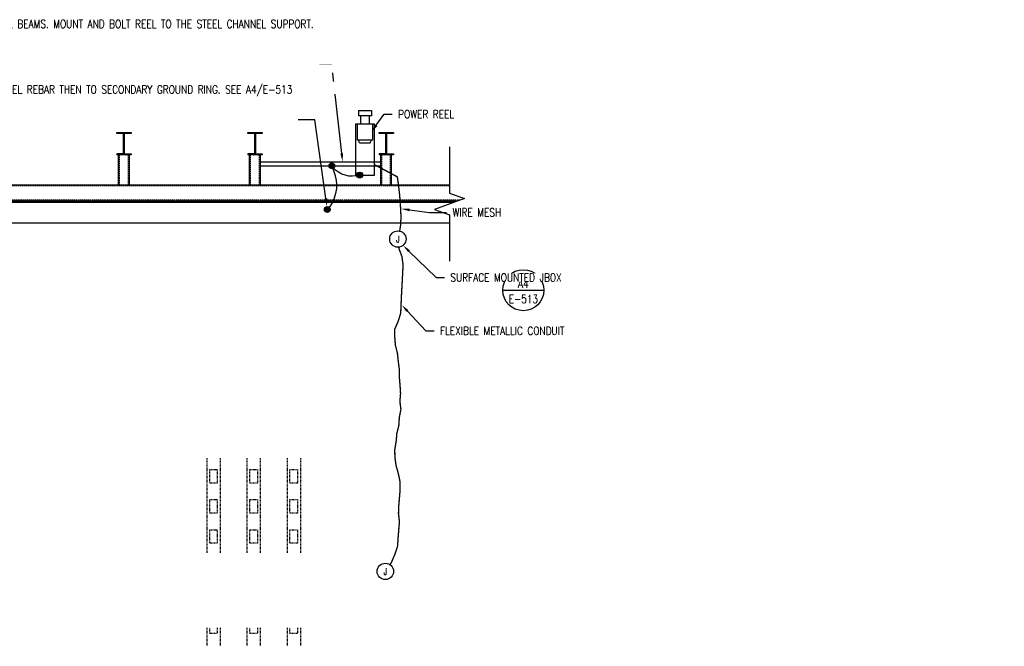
# Model space of a CAD drawing. Header units: inches. Extents: x 137 to 992, y -52 to 63.
# Tile 3 of 3: x 626 to 807, y -52 to 63. Entities that reach past the tile are written whole.
import ezdxf
from ezdxf import colors
from ezdxf.entities.mleader import LeaderData, LeaderLine
from ezdxf.enums import TextEntityAlignment as Align
from ezdxf.math import Vec2, Vec3

# ---------------------------------------------------------------- set-up
doc = ezdxf.new("R2010")
doc.units = ezdxf.units.IN
doc.header["$MEASUREMENT"] = 0
doc.linetypes.add('HIDDEN', pattern=[0.375, 0.25, -0.125])
doc.linetypes.add('Hidden 3_32_', pattern=[0.140625, 0.09375, -0.046875])
for name, color, linetype in [('A-DETL-HDLN', 250, 'Hidden 3_32_'), ('E-ANNO-TEXT', 2, 'Continuous'), ('E-DETL-GRPH', 3, 'Continuous'), ('E-POWR-DEVC', 4, 'Continuous'), ('G-ANNO-PATT', 251, 'Continuous'), ('G-Anno-Std-Scrn', 250, 'Continuous'), ('G-ANNO-STD-SCRN-HIDD', 250, 'HIDDEN'), ('G-ANNO-SYMB-ATTB', 2, 'Continuous')]:
    doc.layers.add(name, color=color, linetype=linetype)
doc.styles.add('Annotative', font='romans.shx', dxfattribs={"width": 0.8, "height": 0.125})
doc.styles.add('E-DT01$0$HDRSTD', font='arial.ttf')
doc.styles.add('ROMANS', font='romans.shx', dxfattribs={"width": 0.8})

# ---------------------------------------------------------------- blocks, each defined once
blk = doc.blocks.new('E-DT01$0$JBOX')
blk.add_circle((0, 0), 0.125)
at = {"style": 'E-DT01$0$HDRSTD'}
blk.add_attdef('J', text='', height=0.1, dxfattribs=at).set_placement((0, 0), align=Align.MIDDLE)
blk = doc.blocks.new('E-DT01$0$ELEVID')
blk.add_line((-0.312, 0), (0.312, 0))
blk.add_circle((0, 0), 0.313)
at = {"layer": 'G-ANNO-SYMB-ATTB', "style": 'Annotative', "width": 0.8}
for tag, p in [('DET_NO', (0, 0.091)), ('REFSHT', (0, -0.096))]:
    blk.add_attdef(tag, text='', height=0.125, dxfattribs=at).set_placement(p, align=Align.MIDDLE_CENTER)

msp = doc.modelspace()

# ---------------------------------------------------------------- hatches: boundary and pattern name
at = {"layer": 'E-DETL-GRPH', "lineweight": -3}
h = msp.add_hatch(color=8, dxfattribs=at)
h.dxf.hatch_style = 1
h.paths.add_polyline_path([(688.74, 33.81, -1), (688.72, 34.89, -1)])

# ---------------------------------------------------------------- linework, layer by layer
at = {"layer": 'A-DETL-HDLN', "lineweight": -3}
for p, q in [((660.76, -17.5), (660.76, -34.83)), ((663.2, -17.5), (663.2, -34.83)), ((668.1, -17.5), (668.1, -34.83)), ((670.54, -17.5), (670.54, -34.83)), ((675.44, -17.5), (675.44, -34.83)), ((677.88, -17.5), (677.88, -34.83)), ((661.29, -19.57), (662.67, -19.57)), ((661.29, -22.02), (661.29, -19.57)), ((662.67, -19.57), (662.67, -22.02)), ((668.63, -19.57), (670.01, -19.57)), ((668.63, -22.02), (668.63, -19.57)), ((670.01, -19.57), (670.01, -22.02)), ((675.97, -19.57), (677.35, -19.57)), ((675.97, -22.02), (675.97, -19.57)), ((677.35, -19.57), (677.35, -22.02)), ((662.67, -22.02), (661.29, -22.02)), ((670.01, -22.02), (668.63, -22.02)), ((677.35, -22.02), (675.97, -22.02)), ((661.29, -25.07), (662.67, -25.07)), ((661.29, -27.52), (661.29, -25.07)), ((662.67, -25.07), (662.67, -27.52)), ((668.63, -25.07), (670.01, -25.07)), ((668.63, -27.52), (668.63, -25.07)), ((670.01, -25.07), (670.01, -27.52)), ((675.97, -25.07), (677.35, -25.07)), ((675.97, -27.52), (675.97, -25.07)), ((677.35, -25.07), (677.35, -27.52)), ((662.67, -27.52), (661.29, -27.52)), ((670.01, -27.52), (668.63, -27.52)), ((677.35, -27.52), (675.97, -27.52)), ((661.29, -30.58), (662.67, -30.58)), ((661.29, -33.03), (661.29, -30.58)), ((662.67, -30.58), (662.67, -33.03)), ((668.63, -30.58), (670.01, -30.58)), ((668.63, -33.03), (668.63, -30.58)), ((670.01, -30.58), (670.01, -33.03)), ((675.97, -30.58), (677.35, -30.58)), ((675.97, -33.03), (675.97, -30.58)), ((677.35, -30.58), (677.35, -33.03)), ((662.67, -33.03), (661.29, -33.03)), ((670.01, -33.03), (668.63, -33.03)), ((677.35, -33.03), (675.97, -33.03)), ((660.76, -48.54), (660.76, -51.91)), ((661.29, -49.54), (661.29, -48.54)), ((662.67, -48.54), (662.67, -49.54)), ((663.2, -48.54), (663.2, -51.91)), ((668.1, -48.54), (668.1, -51.91)), ((668.63, -49.54), (668.63, -48.54)), ((670.01, -48.54), (670.01, -49.54)), ((670.54, -48.54), (670.54, -51.91)), ((675.44, -48.54), (675.44, -51.91)), ((675.97, -49.54), (675.97, -48.54)), ((677.35, -48.54), (677.35, -49.54)), ((677.88, -48.54), (677.88, -51.91)), ((662.67, -49.54), (661.29, -49.54)), ((670.01, -49.54), (668.63, -49.54)), ((677.35, -49.54), (675.97, -49.54))]:
    msp.add_line(p, q, dxfattribs=at)
at = {"layer": 'E-DETL-GRPH', "lineweight": -3}
msp.add_lwpolyline([(688.73, 34.35, -0.304793), (683.82, 35.75, -0.304793)], format="xyb", dxfattribs=at)
msp.add_circle((688.73, 34.35), 0.539, dxfattribs=at)
at = {"layer": 'E-POWR-DEVC', "lineweight": -3, "const_width": 0.25}
for points in [[(696.05, 24.09), (696.23, 25.26), (696.29, 26.72), (696.22, 28.19), (696.13, 29.65), (696, 31.11), (695.82, 32.57), (695.62, 34.02), (691.34, 36.31)], [(694.27, -36.96), (694.54, -36.56), (695.17, -35.07), (695.67, -33.56), (695.76, -32.06), (695.88, -30.57), (696.01, -29.1), (695.83, -27.64), (695.88, -26.18), (696.01, -24.73), (696.13, -23.26), (696.12, -21.79), (695.81, -20.32), (695.4, -18.85), (695.18, -17.38), (695.15, -15.91), (695.4, -14.44), (695.53, -12.98), (695.89, -11.51), (695.98, -10.04), (696.28, -8.57), (696.09, -7.11), (696.21, -5.64), (696.12, -4.17), (695.99, -2.7), (695.99, -1.23), (695.79, 0.24), (695.64, 1.71), (695.27, 3.18), (695.15, 4.65), (695.14, 6.12), (695.78, 7.6), (696.24, 9.07), (696.3, 10.54), (696.36, 12.02), (696.44, 13.49), (696.52, 14.96), (696.6, 16.44), (696.67, 17.91), (696.46, 19.45), (695.93, 20.85), (695.88, 21.13)]]:
    msp.add_lwpolyline(points, dxfattribs=at)
at = {"layer": 'G-ANNO-PATT', "lineweight": -3}
for p, q in [((688.5, 46.18), (690.87, 46.18)), ((688.5, 46.18), (688.5, 45.19)), ((690.87, 45.19), (688.5, 45.19)), ((688.9, 45.19), (688.9, 43.71)), ((690.47, 45.19), (690.47, 43.71)), ((690.87, 46.18), (690.87, 45.19)), ((687.97, 43.71), (691.4, 43.71)), ((687.97, 43.71), (687.97, 34.27)), ((688.31, 40.75), (688.31, 43.71)), ((691.06, 43.71), (691.06, 40.75)), ((691.4, 43.71), (691.4, 34.27)), ((691.06, 40.75), (688.31, 40.75)), ((688.7, 40.26), (688.5, 40.75)), ((688.7, 40.26), (690.67, 40.26)), ((690.67, 40.26), (690.87, 40.75)), ((691.4, 34.27), (687.97, 34.27))]:
    msp.add_line(p, q, dxfattribs=at)
at = {"layer": 'G-Anno-Std-Scrn', "lineweight": -3}
for p, q in [((644.27, 42.1), (644.28, 42.11)), ((644.27, 41.94), (644.27, 42.11)), ((644.27, 42.11), (646.89, 42.11)), ((645.42, 41.94), (644.27, 41.94)), ((644.36, 41.94), (644.53, 42.11)), ((644.82, 41.94), (644.99, 42.11)), ((645.07, 41.94), (645.24, 42.11)), ((645.49, 41.91), (645.69, 42.11)), ((645.52, 38.32), (645.52, 41.84)), ((645.52, 41.69), (645.64, 41.8)), ((645.64, 41.84), (645.64, 38.33)), ((646.89, 41.94), (645.75, 41.94)), ((645.78, 41.94), (645.94, 42.11)), ((646.24, 41.94), (646.4, 42.11)), ((646.49, 41.94), (646.65, 42.11)), ((646.89, 42.11), (646.89, 41.94)), ((668.27, 42.06), (668.32, 42.11)), ((668.27, 41.94), (668.27, 42.11)), ((668.27, 42.11), (670.89, 42.11)), ((669.42, 41.94), (668.27, 41.94)), ((668.41, 41.94), (668.57, 42.11)), ((668.86, 41.94), (669.03, 42.11)), ((669.11, 41.94), (669.28, 42.11)), ((669.51, 41.88), (669.74, 42.11)), ((669.52, 38.32), (669.52, 41.84)), ((669.52, 41.65), (669.64, 41.76)), ((669.64, 41.84), (669.64, 38.33)), ((670.89, 41.94), (669.75, 41.94)), ((669.82, 41.94), (669.99, 42.11)), ((670.28, 41.94), (670.44, 42.11)), ((670.53, 41.94), (670.69, 42.11)), ((670.89, 42.11), (670.89, 41.94)), ((692.27, 42.01), (692.36, 42.11)), ((692.27, 41.94), (692.27, 42.11)), ((692.27, 42.11), (694.89, 42.11)), ((693.42, 41.94), (692.27, 41.94)), ((692.45, 41.94), (692.61, 42.11)), ((692.9, 41.94), (693.07, 42.11)), ((693.15, 41.94), (693.32, 42.11)), ((693.52, 41.85), (693.78, 42.11)), ((693.52, 38.32), (693.52, 41.84)), ((693.52, 41.6), (693.64, 41.72)), ((693.64, 41.84), (693.64, 38.33)), ((694.89, 41.94), (693.75, 41.94)), ((693.86, 41.94), (694.03, 42.11)), ((694.32, 41.94), (694.48, 42.11)), ((694.57, 41.94), (694.73, 42.11)), ((694.89, 42.11), (694.89, 41.94)), ((645.52, 41.23), (645.64, 41.35)), ((645.52, 40.98), (645.64, 41.1)), ((645.52, 40.52), (645.64, 40.64)), ((645.52, 40.27), (645.64, 40.39)), ((645.52, 39.82), (645.64, 39.93)), ((645.52, 39.57), (645.64, 39.68)), ((669.52, 41.19), (669.64, 41.3)), ((669.52, 40.94), (669.64, 41.05)), ((669.52, 40.48), (669.64, 40.6)), ((669.52, 40.23), (669.64, 40.35)), ((669.52, 39.78), (669.64, 39.89)), ((693.52, 41.15), (693.64, 41.26)), ((693.52, 40.9), (693.64, 41.01)), ((693.52, 40.44), (693.64, 40.56)), ((693.52, 40.19), (693.64, 40.31)), ((693.52, 39.73), (693.64, 39.85)), ((645.41, 38.21), (644.27, 38.21)), ((644.27, 38.21), (644.27, 38.04)), ((646.89, 38.04), (644.27, 38.04)), ((644.45, 38.04), (644.62, 38.2)), ((644.58, 32.56), (644.58, 38.04)), ((644.7, 38.04), (644.87, 38.2)), ((645.16, 38.04), (645.32, 38.2)), ((645.41, 38.04), (645.65, 38.28)), ((645.52, 39.11), (645.64, 39.22)), ((645.52, 38.86), (645.64, 38.97)), ((645.52, 38.4), (645.64, 38.52)), ((645.75, 38.21), (646.89, 38.21)), ((645.87, 38.04), (646.03, 38.2)), ((646.12, 38.04), (646.28, 38.2)), ((646.57, 38.04), (646.74, 38.2)), ((646.58, 32.56), (646.58, 38.04)), ((646.82, 38.04), (646.89, 38.11)), ((646.89, 38.21), (646.89, 38.04)), ((669.41, 38.21), (668.27, 38.21)), ((668.27, 38.21), (668.27, 38.04)), ((670.89, 38.04), (668.27, 38.04)), ((668.49, 38.04), (668.66, 38.2)), ((668.58, 32.56), (668.58, 38.04)), ((668.74, 38.04), (668.91, 38.2)), ((669.2, 38.04), (669.37, 38.2)), ((669.45, 38.04), (669.66, 38.25)), ((669.52, 39.53), (669.64, 39.64)), ((669.52, 39.07), (669.64, 39.18)), ((669.52, 38.82), (669.64, 38.93)), ((669.52, 38.36), (669.64, 38.48)), ((669.75, 38.21), (670.89, 38.21)), ((669.91, 38.04), (670.07, 38.2)), ((670.16, 38.04), (670.32, 38.2)), ((670.58, 32.56), (670.58, 38.04)), ((670.61, 38.04), (670.78, 38.2)), ((670.86, 38.04), (670.89, 38.07)), ((670.89, 38.21), (670.89, 38.04)), ((693.41, 38.21), (692.27, 38.21)), ((692.27, 38.21), (692.27, 38.04)), ((694.89, 38.04), (692.27, 38.04)), ((692.54, 38.04), (692.7, 38.2)), ((692.58, 32.56), (692.58, 38.04)), ((692.79, 38.04), (692.95, 38.2)), ((693.24, 38.04), (693.41, 38.2)), ((693.49, 38.04), (693.68, 38.23)), ((693.52, 39.48), (693.64, 39.6)), ((693.52, 39.03), (693.64, 39.14)), ((693.52, 38.78), (693.64, 38.89)), ((693.52, 38.32), (693.64, 38.43)), ((693.75, 38.21), (694.89, 38.21)), ((693.95, 38.04), (694.11, 38.2)), ((694.2, 38.04), (694.36, 38.2)), ((694.58, 32.56), (694.58, 38.04)), ((694.66, 38.04), (694.82, 38.2)), ((694.89, 38.21), (694.89, 38.04))]:
    msp.add_line(p, q, dxfattribs=at)
for points in [[(705.19, 39.53), (705.19, 31.05), (707.94, 30.05), (702.44, 28.05), (705.19, 27.05), (705.19, 18.57)], [(705.19, 25.54), (476.55, 25.54), (476.55, 32.56), (705.19, 32.56)], [(706.59, 29.56), (476.55, 29.56)], [(705.91, 29.31), (476.55, 29.31)]]:
    msp.add_lwpolyline(points, dxfattribs=at)
msp.add_lwpolyline([(692.55, 36.79), (692.55, 35.98), (670.6, 35.98), (670.6, 36.79)], close=True, dxfattribs=at)
for centre, radius, start, end in [((645.41, 41.83), 0.114, 0.0926, 93.8817), ((645.75, 41.83), 0.115, 91.3862, 184.0779), ((669.41, 41.83), 0.114, 0.0926, 93.8817), ((669.75, 41.83), 0.115, 91.3862, 184.0779), ((693.41, 41.83), 0.114, 0.0926, 93.8817), ((693.75, 41.83), 0.115, 91.3862, 184.0779), ((645.41, 38.32), 0.114, 268.5921, 2.3812), ((645.75, 38.32), 0.115, 178.3959, 271.0876), ((669.41, 38.32), 0.114, 268.5921, 2.3812), ((669.75, 38.32), 0.115, 178.3959, 271.0876), ((693.41, 38.32), 0.114, 268.5921, 2.3812), ((693.75, 38.32), 0.115, 178.3959, 271.0876)]:
    msp.add_arc(centre, radius, start, end, dxfattribs=at)
at = {"layer": 'G-ANNO-STD-SCRN-HIDD', "lineweight": -3}
for p, q in [((644.77, 32.56), (644.77, 38.04)), ((646.39, 32.56), (646.39, 38.04)), ((668.77, 32.56), (668.77, 38.04)), ((670.39, 32.56), (670.39, 38.04)), ((692.77, 32.56), (692.77, 38.04)), ((694.39, 32.56), (694.39, 38.04))]:
    msp.add_line(p, q, dxfattribs=at)
for points in [[(705.19, 32.37), (476.55, 32.37)], [(707.11, 29.75), (476.55, 29.75)]]:
    msp.add_lwpolyline(points, dxfattribs=at)

# ---------------------------------------------------------------- block references
at = {"layer": 'E-ANNO-TEXT', "lineweight": -3}
ref = msp.add_blockref('E-DT01$0$ELEVID', (718.68, 13.27), dxfattribs=dict(at, xscale=12, yscale=12, zscale=12))
ref.add_attrib('DET_NO', 'A4', dxfattribs={"height": 1.5, "style": 'Annotative', "width": 0.8}).set_placement((718.68, 15.19), align=Align.TOP_CENTER)
ref.add_attrib('REFSHT', 'E-513', dxfattribs={"height": 1.5, "style": 'Annotative', "width": 0.796875}).set_placement((718.68, 12.41), align=Align.TOP_CENTER)
at = {"layer": 'E-DETL-GRPH', "lineweight": -3}
ref = msp.add_blockref('E-DT01$0$JBOX', (695.72, 22.63), dxfattribs=dict(at, xscale=12, yscale=12, zscale=12))
ref.add_attrib('J', 'J', dxfattribs={"height": 1.2, "style": 'ROMANS', "width": 0.800781}).set_placement((695.72, 22.63), align=Align.MIDDLE)
ref = msp.add_blockref('E-DT01$0$JBOX', (693.43, -38.2), dxfattribs=dict(at, xscale=12, yscale=12, zscale=12))
ref.add_attrib('J', 'J', dxfattribs={"height": 1.2, "style": 'ROMANS', "width": 0.800781}).set_placement((693.43, -38.2), align=Align.MIDDLE)

# ---------------------------------------------------------------- next in the draw order: leaders
at = {"layer": 'E-ANNO-TEXT', "lineweight": -3}
ml = msp.add_multileader_mtext('Standard', dxfattribs=at)
ml.set_content('STEEL CHANNEL SUPPORT. BOLT BETWEEN STRUCTURAL BEAMS. MOUNT AND BOLT REEL TO THE STEEL CHANNEL SUPPORT.', color=256, style='Annotative')
ml.set_leader_properties(color=1, linetype='ByLayer', lineweight=-1)
ml.build(insert=Vec2(0, 0))
ml.multileader.update_dxf_attribs({"text_right_attachment_type": 3, "dogleg_length": 0.125, "arrow_head_size": 1.5, "scale": 12})
ctx = ml.context
ctx.base_point, ctx.scale, ctx.char_height, ctx.arrow_head_size, ctx.landing_gap_size, ctx.plane_origin = Vec3(649.53, 62.01), 12, 1.5, 1.5, 1.08, Vec3(-284.47, -855.46)
ctx.right_attachment, ctx.text_align_type = 3, 2
notes = []
notes.append((ctx, [(1, (1, 1, 0), (683.66, 54.51), (-1, 0), 2.26, [(0, [(685.6, 36.79)], 0, [])])]))
ctx.mtext.insert, ctx.mtext.width, ctx.mtext.defined_height, ctx.mtext.alignment = Vec3(680.32, 62.76), 29.9007, 73.8, 3
ctx.mtext.has_bg_fill, ctx.mtext.bg_color, ctx.mtext.bg_scale_factor, ctx.mtext.bg_transparency, ctx.mtext.use_window_bg_color = 1, -1073741824, 1.25, 0, 1
ml = msp.add_multileader_mtext('Standard', dxfattribs=at)
ml.set_content('POWER REEL', color=256, style='Annotative')
ml.set_leader_properties(color=1, linetype='ByLayer', lineweight=-1)
ml.build(insert=Vec2(0, 0))
ml.multileader.update_dxf_attribs({"text_right_attachment_type": 3, "dogleg_length": 0.125, "arrow_head_size": 1.5, "scale": 12})
ctx = ml.context
ctx.base_point, ctx.scale, ctx.char_height, ctx.arrow_head_size, ctx.landing_gap_size, ctx.plane_origin = Vec3(694.7, 45.49), 12, 1.5, 1.5, 1.08, Vec3(-242.22, -855.46)
ctx.right_attachment = 3
notes.append((ctx, [(0, (1, 1, 0), (693.2, 45.49), (1, 0), 1.5, [(0, [(690.88, 42.23)], 0, [])])]))
ctx.mtext.insert, ctx.mtext.width, ctx.mtext.defined_height = Vec3(695.78, 46.24), 11.615, 73.8
ctx.mtext.has_bg_fill, ctx.mtext.bg_color, ctx.mtext.bg_scale_factor, ctx.mtext.bg_transparency, ctx.mtext.use_window_bg_color = 1, -1073741824, 1, 0, 1
ml = msp.add_multileader_mtext('Standard', dxfattribs=at)
ml.set_content('WIRE MESH', color=256, style='Annotative')
ml.set_leader_properties(color=1, linetype='ByLayer', lineweight=-1)
ml.build(insert=Vec2(0, 0))
ml.multileader.update_dxf_attribs({"text_right_attachment_type": 3, "dogleg_length": 0.125, "arrow_head_size": 1.5, "scale": 12})
ctx = ml.context
ctx.base_point, ctx.scale, ctx.char_height, ctx.arrow_head_size, ctx.landing_gap_size, ctx.plane_origin = Vec3(704.65, 27.51), 12, 1.5, 1.5, 1.08, Vec3(-231.98, -873.84)
ctx.right_attachment = 3
notes.append((ctx, [(0, (1, 1, 0), (701.49, 27.51), (1, 0), 3.16, [(0, [(696.36, 28.16)], 0, [])])]))
ctx.mtext.insert, ctx.mtext.width, ctx.mtext.defined_height = Vec3(705.73, 28.26), 9.9579, 73.8
ctx.mtext.has_bg_fill, ctx.mtext.bg_color, ctx.mtext.bg_scale_factor, ctx.mtext.bg_transparency, ctx.mtext.use_window_bg_color = 1, -1073741824, 1, 0, 1
ml = msp.add_multileader_mtext('Standard', dxfattribs=at)
ml.set_content('SURFACE MOUNTED JBOX', color=256, style='Annotative')
ml.set_leader_properties(color=1, linetype='ByLayer', lineweight=-1)
ml.build(insert=Vec2(0, 0))
ml.multileader.update_dxf_attribs({"text_right_attachment_type": 3, "dogleg_length": 0.125, "arrow_head_size": 1.5, "scale": 12})
ctx = ml.context
ctx.base_point, ctx.scale, ctx.char_height, ctx.arrow_head_size, ctx.landing_gap_size, ctx.plane_origin = Vec3(704.26, 15.59), 12, 1.5, 1.5, 1.08, Vec3(-232.67, -886.04)
ctx.right_attachment = 3
notes.append((ctx, [(0, (1, 1, 0), (702.76, 15.59), (1, 0), 1.5, [(0, [(696.67, 21.47)], 0, [])])]))
ctx.mtext.insert, ctx.mtext.width, ctx.mtext.defined_height = Vec3(705.34, 16.34), 8.1864, 73.8
ctx.mtext.has_bg_fill, ctx.mtext.bg_color, ctx.mtext.bg_scale_factor, ctx.mtext.bg_transparency, ctx.mtext.use_window_bg_color = 1, -1073741824, 1, 0, 1
ml = msp.add_multileader_mtext('Standard', dxfattribs=at)
ml.set_content('FLEXIBLE METALLIC CONDUIT', color=256, style='Annotative')
ml.set_leader_properties(color=1, linetype='ByLayer', lineweight=-1)
ml.build(insert=Vec2(0, 0))
ml.multileader.update_dxf_attribs({"text_right_attachment_type": 3, "dogleg_length": 0.125, "arrow_head_size": 1.5, "scale": 12})
ctx = ml.context
ctx.base_point, ctx.scale, ctx.char_height, ctx.arrow_head_size, ctx.landing_gap_size, ctx.plane_origin = Vec3(702.35, 5.84), 12, 1.5, 1.5, 1.08, Vec3(-230.42, -895.11)
ctx.right_attachment = 3
notes.append((ctx, [(0, (1, 1, 0), (700.85, 5.84), (1, 0), 1.5, [(0, [(696.43, 10.56)], 0, [])])]))
ctx.mtext.insert, ctx.mtext.width, ctx.mtext.defined_height = Vec3(703.43, 6.59), 7.8436, 73.8
ctx.mtext.has_bg_fill, ctx.mtext.bg_color, ctx.mtext.bg_scale_factor, ctx.mtext.bg_transparency, ctx.mtext.use_window_bg_color = 1, -1073741824, 1, 0, 1
for ctx, leaders in notes:
    for number, flags, end, landing, length, lines in leaders:
        leader = LeaderData()
        leader.index, (leader.has_last_leader_line, leader.has_dogleg_vector, leader.attachment_direction) = number, flags
        leader.last_leader_point, leader.dogleg_vector, leader.dogleg_length = Vec3(end), Vec3(landing), length
        for number, points, colour, breaks in lines:
            line = LeaderLine()
            line.index, line.vertices, line.color, line.breaks = number, Vec3.list(points), colors.encode_raw_color(colour), breaks
            leader.lines.append(line)
        ctx.leaders.append(leader)

# ---------------------------------------------------------------- next in the draw order: leaders
ml = msp.add_multileader_mtext('Standard', dxfattribs=at)
ml.set_content('BOND TO STRUCTURAL STEEL REBAR THEN TO SECONDARY GROUND RING. SEE A4/E-513', color=256, style='Annotative')
ml.set_leader_properties(color=1, linetype='ByLayer', lineweight=-1)
ml.build(insert=Vec2(0, 0))
ml.multileader.update_dxf_attribs({"text_right_attachment_type": 3, "dogleg_length": 0.13, "arrow_head_size": 1.5, "scale": 12})
ctx = ml.context
ctx.base_point, ctx.scale, ctx.char_height, ctx.arrow_head_size, ctx.landing_gap_size, ctx.plane_origin = Vec3(641.66, 49.76), 12, 1.5, 1.5, 1.08, Vec3(-247.7, -879.47)
ctx.right_attachment, ctx.text_align_type = 3, 2
notes = []
notes.append((ctx, [(1, (1, 1, 0), (680.53, 44.48), (-1, 0), 3.06, [(0, [(682.75, 28.57)], 0, [])])]))
ctx.mtext.insert, ctx.mtext.width, ctx.mtext.defined_height, ctx.mtext.alignment = Vec3(676.4, 50.76), 34.9885, 76.03, 3
ctx.mtext.has_bg_fill, ctx.mtext.bg_color, ctx.mtext.bg_scale_factor, ctx.mtext.bg_transparency, ctx.mtext.use_window_bg_color = 1, -1073741824, 1, 0, 1
for ctx, leaders in notes:
    for number, flags, end, landing, length, lines in leaders:
        leader = LeaderData()
        leader.index, (leader.has_last_leader_line, leader.has_dogleg_vector, leader.attachment_direction) = number, flags
        leader.last_leader_point, leader.dogleg_vector, leader.dogleg_length = Vec3(end), Vec3(landing), length
        for number, points, colour, breaks in lines:
            line = LeaderLine()
            line.index, line.vertices, line.color, line.breaks = number, Vec3.list(points), colors.encode_raw_color(colour), breaks
            leader.lines.append(line)
        ctx.leaders.append(leader)

# ---------------------------------------------------------------- next in the draw order: hatches: boundary and pattern name
at = {"layer": 'E-DETL-GRPH', "lineweight": -3}
h = msp.add_hatch(color=8, dxfattribs=at)
h.dxf.hatch_style = 1
h.paths.add_polyline_path([(683.64, 35.52, -1), (683.63, 36.59, -1)])
h = msp.add_hatch(color=8, dxfattribs=at)
h.dxf.hatch_style = 1
h.paths.add_polyline_path([(682.8, 27.49, -1), (682.79, 28.57, -1)])

# ---------------------------------------------------------------- next in the draw order: linework, layer by layer
msp.add_lwpolyline([(683.79, 35.54, -0.279247), (683.16, 28.43)], format="xyb", dxfattribs=at)
for centre in [(683.63, 36.05), (682.8, 28.03)]:
    msp.add_circle(centre, 0.539, dxfattribs=at)

# ---------------------------------------------------------------- next in the draw order: leaders
at = {"layer": 'E-ANNO-TEXT', "lineweight": -3}
ml = msp.add_multileader_mtext('Standard', dxfattribs=at)
ml.set_content('STEEL CHANNEL SUPPORT. BOLT BETWEEN STRUCTURAL BEAMS. MOUNT AND BOLT REEL TO THE STEEL CHANNEL SUPPORT.', color=256, style='Annotative')
ml.set_leader_properties(color=1, linetype='ByLayer', lineweight=-1)
ml.build(insert=Vec2(0, 0))
ml.multileader.update_dxf_attribs({"text_right_attachment_type": 3, "dogleg_length": 0.13, "arrow_head_size": 1.5, "scale": 12})
ctx = ml.context
ctx.base_point, ctx.scale, ctx.char_height, ctx.arrow_head_size, ctx.landing_gap_size, ctx.plane_origin = Vec3(499.55, 50.3), 12, 1.5, 1.5, 1.08, Vec3(-439.35, -855.46)
ctx.right_attachment = 3
notes = []
notes.append((ctx, [(0, (1, 1, 0), (497.99, 50.3), (1, 0), 1.56, [(0, [(494.83, 36.79)], 0, [])])]))
ctx.mtext.insert, ctx.mtext.width, ctx.mtext.defined_height = Vec3(500.63, 51.05), 40.9257, 73.8
ctx.mtext.has_bg_fill, ctx.mtext.bg_color, ctx.mtext.bg_scale_factor, ctx.mtext.bg_transparency, ctx.mtext.use_window_bg_color = 1, -1073741824, 1.25, 0, 1
for ctx, leaders in notes:
    for number, flags, end, landing, length, lines in leaders:
        leader = LeaderData()
        leader.index, (leader.has_last_leader_line, leader.has_dogleg_vector, leader.attachment_direction) = number, flags
        leader.last_leader_point, leader.dogleg_vector, leader.dogleg_length = Vec3(end), Vec3(landing), length
        for number, points, colour, breaks in lines:
            line = LeaderLine()
            line.index, line.vertices, line.color, line.breaks = number, Vec3.list(points), colors.encode_raw_color(colour), breaks
            leader.lines.append(line)
        ctx.leaders.append(leader)

# ---------------------------------------------------------------- next in the draw order: leaders
ml = msp.add_multileader_mtext('Standard', dxfattribs=at)
ml.set_content('GROUNDING CABLE REEL', color=256, style='Annotative')
ml.set_leader_properties(color=1, linetype='ByLayer', lineweight=-1)
ml.build(insert=Vec2(0, 0))
ml.multileader.update_dxf_attribs({"text_right_attachment_type": 3, "dogleg_length": 0.13, "arrow_head_size": 1.5, "scale": 12})
ctx = ml.context
ctx.base_point, ctx.scale, ctx.char_height, ctx.arrow_head_size, ctx.landing_gap_size, ctx.plane_origin = Vec3(453.6, 53.84), 12, 1.5, 1.5, 1.08, Vec3(-472.03, -855.46)
ctx.right_attachment = 3
notes = []
notes.append((ctx, [(1, (1, 1, 0), (479.61, 53.84), (-1, 0), 1.56, [(0, [(481.33, 46.18)], 0, [])])]))
ctx.mtext.insert, ctx.mtext.width, ctx.mtext.defined_height = Vec3(454.68, 54.59), 23.0535, 3.07
ctx.mtext.has_bg_fill, ctx.mtext.bg_color, ctx.mtext.bg_scale_factor, ctx.mtext.bg_transparency, ctx.mtext.use_window_bg_color = 1, -1073741824, 1, 0, 1
for ctx, leaders in notes:
    for number, flags, end, landing, length, lines in leaders:
        leader = LeaderData()
        leader.index, (leader.has_last_leader_line, leader.has_dogleg_vector, leader.attachment_direction) = number, flags
        leader.last_leader_point, leader.dogleg_vector, leader.dogleg_length = Vec3(end), Vec3(landing), length
        for number, points, colour, breaks in lines:
            line = LeaderLine()
            line.index, line.vertices, line.color, line.breaks = number, Vec3.list(points), colors.encode_raw_color(colour), breaks
            leader.lines.append(line)
        ctx.leaders.append(leader)

# ---------------------------------------------------------------- next in the draw order: leaders
ml = msp.add_multileader_mtext('Standard', dxfattribs=at)
ml.set_content('BOND TO GROUNDING CABLE REEL', color=256, style='Annotative')
ml.set_leader_properties(color=1, linetype='ByLayer', lineweight=-1)
ml.build(insert=Vec2(0, 0))
ml.multileader.update_dxf_attribs({"text_right_attachment_type": 3, "dogleg_length": 0.13, "arrow_head_size": 1.5, "scale": 12})
ctx = ml.context
ctx.base_point, ctx.scale, ctx.char_height, ctx.arrow_head_size, ctx.landing_gap_size, ctx.plane_origin = Vec3(490.58, 57.19), 12, 1.5, 1.5, 1.08, Vec3(-431.35, -862.7)
ctx.right_attachment = 3
notes = []
notes.append((ctx, [(0, (1, 1, 0), (487.86, 57.19), (1, 0), 2.72, [(0, [(487.99, 36.59)], 0, [])])]))
ctx.mtext.insert, ctx.mtext.width, ctx.mtext.defined_height = Vec3(491.66, 57.94), 20.2387, 73.8
ctx.mtext.has_bg_fill, ctx.mtext.bg_color, ctx.mtext.bg_scale_factor, ctx.mtext.bg_transparency, ctx.mtext.use_window_bg_color = 1, -1073741824, 1, 0, 1
for ctx, leaders in notes:
    for number, flags, end, landing, length, lines in leaders:
        leader = LeaderData()
        leader.index, (leader.has_last_leader_line, leader.has_dogleg_vector, leader.attachment_direction) = number, flags
        leader.last_leader_point, leader.dogleg_vector, leader.dogleg_length = Vec3(end), Vec3(landing), length
        for number, points, colour, breaks in lines:
            line = LeaderLine()
            line.index, line.vertices, line.color, line.breaks = number, Vec3.list(points), colors.encode_raw_color(colour), breaks
            leader.lines.append(line)
        ctx.leaders.append(leader)

doc.saveas('drawing.dxf')
